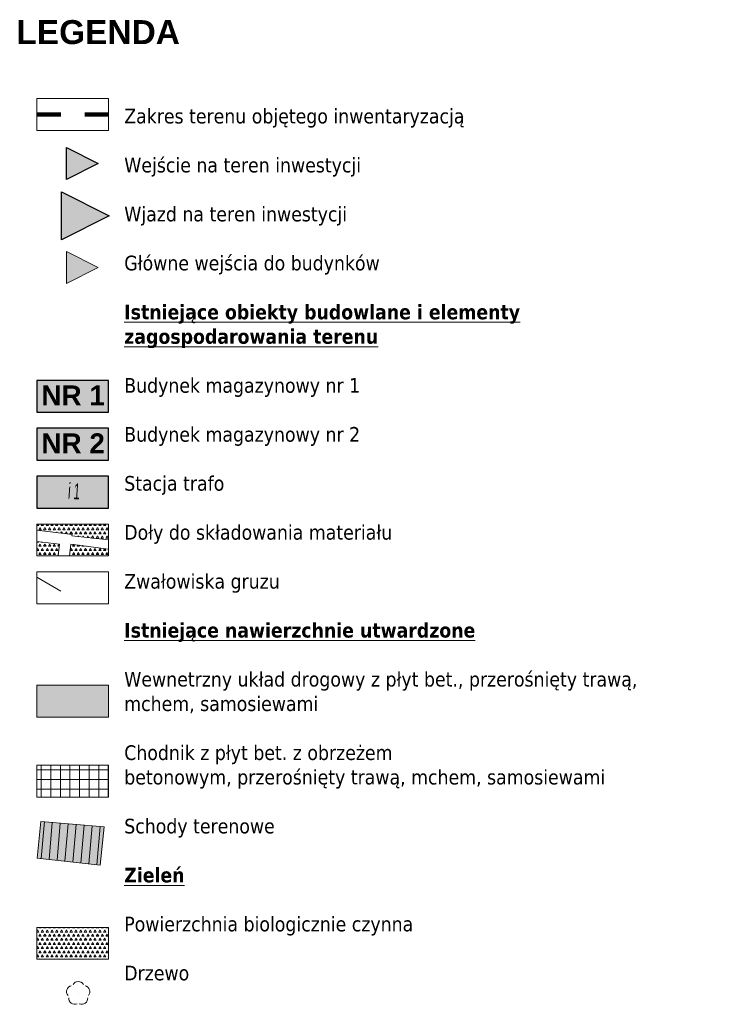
# Model space of a CAD drawing. Header units: millimetres. Extents: x 1477672 to 1731286, y -587673 to -401480.
# Tile 33 of 33: x 1687022 to 1731286, y -467530 to -405851. Entities that reach past the tile are written whole.
import ezdxf

# ---------------------------------------------------------------- set-up
doc = ezdxf.new("R2010")
doc.units = ezdxf.units.MM
doc.header["$MEASUREMENT"] = 0
doc.set_wipeout_variables(frame=1)
for name, pattern in [('1.0_0.5', [1500, 1000, -500]), ('Przerywana długa', [3000, 1500, -1500]), ('Wipeout_Contour', [1000, 0, -1000])]:
    doc.linetypes.add(name, pattern=pattern)
for name, color, linetype, lineweight in [('0_Nr_pióra__1', 7, 'Continuous', 13), ('0_Nr_pióra__18', 9, 'Continuous', 13), ('0_Nr_pióra__19', 255, 'Continuous', 0), ('0_Nr_pióra__21', 7, 'Continuous', 25), ('0_Nr_pióra__80', 3, 'Continuous', 13), ('820-G Rysunki Obrazki_Nr_pióra__1', 7, 'Continuous', 13), ('820-G Rysunki Obrazki_Nr_pióra__179', 6, 'Continuous', 200), ('820-G Rysunki Obrazki_Nr_pióra__7', 7, 'Continuous', 13), ('820-G Rysunki Obrazki_Nr_pióra__96', 7, 'Continuous', 13), ('830-G Teksty Etykiety_Nr_pióra__1', 7, 'Continuous', 13)]:
    doc.layers.add(name, color=color, linetype=linetype, lineweight=lineweight)
doc.layers.add('0_Nr_pióra__39', color=7, linetype='Continuous', lineweight=0, true_color=0xffd5aa)
doc.layers.add('0_Nr_pióra__99', color=7, linetype='Continuous', lineweight=0, true_color=0xaad2ff)
doc.styles.add('GENERATED_STYLE_1', font='arialbd.ttf')
doc.styles.add('GENERATED_STYLE_2', font='arial.ttf')
doc.styles.add('GENERATED_STYLE_3', font='arial.ttf')
doc.linetypes.add('otdn_500', pattern='A,0,[1,zygmunta starego_zzm_18.04.241.Shx,S=39.68254,R=0,X=0,Y=0],-5000,0', length=5000)
pattern_1 = [(0, (3170370.56, -885449.34), (0, 519.61524), [150, -150]), (0, (3170520.56, -885189.53), (0, 519.61524), [150, -150]), (60, (3170370.56, -885449.34), (-450, 259.80762), [150, -150]), (60, (3170670.56, -885449.34), (-450, 259.80762), [150, -150]), (120, (3170520.56, -885449.34), (450, 259.80762), [150, -150]), (120, (3170820.56, -885449.34), (450, 259.80762), [150, -150])]

msp = doc.modelspace()

# ---------------------------------------------------------------- hatches: boundary and pattern name
at = {"layer": '0_Nr_pióra__1', "linetype": 'Continuous', "lineweight": 13}
msp.add_hatch(color=7, dxfattribs=at).paths.add_polyline_path([(1689944, -422381), (1689944, -420381), (1691944, -421381)])
at = {"layer": '0_Nr_pióra__18', "linetype": 'Continuous', "lineweight": 0, "true_color": 0x909090}
for points in [[(1692593, -449546), (1692593, -447546), (1688093, -447546), (1688093, -449546)], [(1688115, -458371), (1688342, -456070), (1692304, -456417), (1692068, -458808)]]:
    msp.add_hatch(color=252, dxfattribs=at).paths.add_polyline_path(points)
at = {"layer": '0_Nr_pióra__19', "linetype": 'Continuous', "lineweight": 0}
for points in [[(1689944, -415865), (1689944, -413865), (1691944, -414865)], [(1689633, -419633), (1689633, -416633), (1692633, -418133)]]:
    msp.add_hatch(color=255, dxfattribs=at).paths.add_polyline_path(points)
at = {"layer": '0_Nr_pióra__39', "linetype": 'Continuous', "lineweight": 0, "true_color": 0xbf9f7f}
for points in [[(1692593, -430443), (1692593, -428443), (1688093, -428443), (1688093, -430443)], [(1692593, -433443), (1692593, -431443), (1688093, -431443), (1688093, -433443)]]:
    msp.add_hatch(color=33, dxfattribs=at).paths.add_polyline_path(points)
at = {"layer": '0_Nr_pióra__99', "linetype": 'Continuous', "lineweight": 0, "true_color": 0x7f9dbf}
msp.add_hatch(color=153, dxfattribs=at).paths.add_polyline_path([(1692593, -436443), (1692593, -434443), (1688093, -434443), (1688093, -436443)])

# ---------------------------------------------------------------- linework, layer by layer
at = {"layer": '0_Nr_pióra__1', "color": 7, "linetype": 'Continuous', "lineweight": 13, "flags": 128}
for points in [[(1689944, -422381), (1689944, -420381), (1691944, -421381)], [(1692593, -449546), (1692593, -447546), (1688093, -447546), (1688093, -449546)], [(1688115, -458371), (1688342, -456070), (1692304, -456417), (1692068, -458808)]]:
    msp.add_lwpolyline(points, close=True, dxfattribs=at)
at = {"layer": '0_Nr_pióra__21', "color": 7, "linetype": 'Continuous', "lineweight": 25, "flags": 128}
for points in [[(1689944, -415865), (1689944, -413865), (1691944, -414865)], [(1689633, -419633), (1689633, -416633), (1692633, -418133)], [(1692593, -430443), (1692593, -428443), (1688093, -428443), (1688093, -430443)], [(1692593, -433443), (1692593, -431443), (1688093, -431443), (1688093, -433443)], [(1692593, -436443), (1692593, -434443), (1688093, -434443), (1688093, -436443)]]:
    msp.add_lwpolyline(points, close=True, dxfattribs=at)
at = {"layer": '820-G Rysunki Obrazki_Nr_pióra__7', "color": 7, "linetype": 'Continuous', "lineweight": 13}
msp.add_line((1690694, -466855), (1690694, -466855), dxfattribs=at)
at = {"layer": '820-G Rysunki Obrazki_Nr_pióra__7', "color": 7, "linetype": 'otdn_500', "lineweight": 13, "flags": 128}
for points in [[(1690142, -439443), (1690308, -438090), (1688093, -437822)], [(1689884, -438647), (1692593, -439027)]]:
    msp.add_lwpolyline(points, dxfattribs=at)
at = {"layer": '820-G Rysunki Obrazki_Nr_pióra__7', "color": 7, "linetype": 'Continuous', "lineweight": 13, "flags": 128}
for points in [[(1689430, -439443), (1689520, -438708), (1688093, -438536)], [(1689944, -438151), (1692593, -438430)], [(1689951, -441427), (1689308, -440443)], [(1690968, -440761), (1690759, -440443)], [(1691177, -440620), (1691974, -441825)], [(1689941, -441437), (1691146, -442443)], [(1690569, -441023), (1691164, -441920)], [(1689547, -442309), (1688093, -442194)], [(1689575, -441999), (1690627, -442443)], [(1688568, -456089), (1688366, -458399)], [(1689066, -456134), (1688863, -458454)], [(1689565, -456177), (1689360, -458509)], [(1690063, -456221), (1689857, -458564)], [(1690561, -456264), (1690355, -458619)], [(1691058, -456308), (1690851, -458673)], [(1691557, -456351), (1691348, -458728)], [(1692055, -456395), (1691846, -458783)]]:
    msp.add_lwpolyline(points, dxfattribs=at)
at = {"layer": '820-G Rysunki Obrazki_Nr_pióra__7', "color": 7, "linetype": '1.0_0.5', "lineweight": 13, "flags": 128}
for points in [[(1689540, -442443), (1689603, -441659), (1691453, -440443)], [(1692257, -440443), (1691846, -442443)]]:
    msp.add_lwpolyline(points, dxfattribs=at)
at = {"layer": '820-G Rysunki Obrazki_Nr_pióra__7', "color": 7, "linetype": 'Continuous', "lineweight": 13, "flags": 128}
msp.add_lwpolyline([(1688342, -456070), (1692304, -456417), (1692068, -458808), (1688115, -458371)], close=True, dxfattribs=at)
at = {"layer": '820-G Rysunki Obrazki_Nr_pióra__96', "color": 7, "linetype": 'Continuous', "lineweight": 13}
for centre, start, end in [((1690688, -466477), 30.14713, 149.85287), ((1690331, -466736), 102.14713, 221.85287), ((1691045, -466736), 318.14713, 77.85287), ((1690468, -467155), 174.14717, 293.85287), ((1690908, -467155), 246.14713, 5.85287)]:
    msp.add_arc(centre, 375, start, end, dxfattribs=at)

# ---------------------------------------------------------------- texts
at = {"layer": '820-G Rysunki Obrazki_Nr_pióra__1', "color": 7, "linetype": 'Continuous', "lineweight": 13, "insert": (1690028, -435858), "char_height": 1000, "attachment_point": 7, "rotation": 356.02542, "style": 'GENERATED_STYLE_3'}
msp.add_mtext('\\A1;{\\W0.5;i 1}', dxfattribs=at)
at = {"layer": '830-G Teksty Etykiety_Nr_pióra__1', "color": 7, "linetype": 'Continuous', "lineweight": 13, "attachment_point": 1}
for s, insert, char_height, style in [('\\A1;LEGENDA', (1686815, -405878), 1500, 'GENERATED_STYLE_1'), ('\\A1;{\\fTahoma|b0|i0|c0|p34;Zakres terenu objętego inwentaryzacją\\P\\PWejście na teren inwestycji\\P\\PWjazd na teren inwestycji\\P\\PGłówne wejścia do budynków\\P\\P\\fTahoma|b1|i0|c238|p34;\\LIstniejące obiekty budowlane i elementy \\Pzagospodarowania terenu\\P\\P\\fTahoma|b0|i0|c0|p34;\\lBudynek magazynowy nr 1\\P\\PBudynek magazynowy nr 2\\P\\PStacja trafo\\P\\PDoły do składowania materiału\\P\\PZwałowiska gruzu\\P\\P\\fTahoma|b1|i0|c238|p34;\\LIstniejące nawierzchnie utwardzone\\P\\P\\fTahoma|b0|i0|c0|p34;\\lWewnetrzny układ drogowy z płyt bet., przerośnięty trawą, \\Pmchem, samosiewami\\P\\PChodnik z płyt bet. z obrzeżem \\Pbetonowym, przerośnięty trawą, mchem, samosiewami\\P\\PSchody terenowe\\P\\P\\fTahoma|b1|i0|c238|p34;\\LZieleń\\P\\P\\fTahoma|b0|i0|c0|p34;\\lPowierzchnia biologicznie czynna\\P\\PDrzewo}', (1693571, -411431), 920, 'GENERATED_STYLE_2'), ('\\A1;NR 1', (1688380, -428764), 1250, 'GENERATED_STYLE_1'), ('\\A1;NR 2', (1688380, -431764), 1250, 'GENERATED_STYLE_1')]:
    msp.add_mtext(s, dxfattribs=dict(at, insert=insert, char_height=char_height, style=style))

# ---------------------------------------------------------------- wipeouts: each hides what was drawn before it
at = {"color": 254, "linetype": 'Wipeout_Contour', "lineweight": 0, "ltscale": 6959109.029871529}
msp.add_wipeout([(1692593, -412784), (1692593, -410784), (1688093, -410784), (1688093, -412784)], dxfattribs=at)
at = {"color": 254, "linetype": 'Wipeout_Contour', "lineweight": 0, "ltscale": 7000528.875642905}
msp.add_wipeout([(1692593, -454546), (1692593, -452546), (1688093, -452546), (1688093, -454546)], dxfattribs=at)
at = {"color": 254, "linetype": 'Wipeout_Contour', "lineweight": 0, "ltscale": 7011177.807005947}
msp.add_wipeout([(1692593, -464712), (1692593, -462712), (1688093, -462712), (1688093, -464712)], dxfattribs=at)

# ---------------------------------------------------------------- next in the draw order: hatches: boundary and pattern name
at = {"layer": '0_Nr_pióra__18', "linetype": 'Continuous', "lineweight": 13}
h = msp.add_hatch(dxfattribs=at)
h.set_pattern_fill('SIATKA_30X30', color=9, style=0, pattern_type=2)
h.set_pattern_definition([(0, (3170370.56, -885449.34), (0, 600), []), (90, (3170370.56, -885449.34), (-600, 0), [])])
h.paths.add_polyline_path([(1692593, -454546), (1692593, -452546), (1688093, -452546), (1688093, -454546)])
at = {"layer": '0_Nr_pióra__80', "linetype": 'Continuous', "lineweight": 13}
h = msp.add_hatch(dxfattribs=at)
h.set_pattern_fill('TRÓJKĄCIKI', color=3, style=0, pattern_type=2)
h.set_pattern_definition(pattern_1)
h.paths.add_polyline_path([(1692593, -464712), (1692593, -462712), (1688093, -462712), (1688093, -464712)])

# ---------------------------------------------------------------- next in the draw order: linework, layer by layer
at = {"layer": '0_Nr_pióra__1', "color": 7, "linetype": 'Continuous', "lineweight": 13, "flags": 128}
for points in [[(1692593, -412784), (1692593, -410784), (1688093, -410784), (1688093, -412784)], [(1692593, -454546), (1692593, -452546), (1688093, -452546), (1688093, -454546)], [(1692593, -464712), (1692593, -462712), (1688093, -462712), (1688093, -464712)]]:
    msp.add_lwpolyline(points, close=True, dxfattribs=at)
at = {"layer": '820-G Rysunki Obrazki_Nr_pióra__179', "color": 6, "linetype": 'Przerywana długa', "lineweight": 200}
msp.add_line((1688093, -411784), (1692593, -411784), dxfattribs=at)

# ---------------------------------------------------------------- next in the draw order: wipeouts: each hides what was drawn before it
at = {"color": 254, "linetype": 'Wipeout_Contour', "lineweight": 0, "ltscale": 6985117.304069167}
msp.add_wipeout([(1692593, -439443), (1692593, -437443), (1688093, -437443), (1688093, -439443)], dxfattribs=at)
at = {"color": 254, "linetype": 'Wipeout_Contour', "lineweight": 0, "ltscale": 6988139.833851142}
msp.add_wipeout([(1692593, -442443), (1692593, -440443), (1688093, -440443), (1688093, -442443)], dxfattribs=at)

# ---------------------------------------------------------------- next in the draw order: linework, layer by layer
at = {"layer": '0_Nr_pióra__1', "color": 7, "linetype": 'Continuous', "lineweight": 13, "flags": 128}
for points in [[(1692593, -439443), (1692593, -437443), (1688093, -437443), (1688093, -439443)], [(1692593, -442443), (1692593, -440443), (1688093, -440443), (1688093, -442443)]]:
    msp.add_lwpolyline(points, close=True, dxfattribs=at)
at = {"layer": '820-G Rysunki Obrazki_Nr_pióra__7', "color": 7, "linetype": 'Continuous', "lineweight": 13, "flags": 128}
msp.add_lwpolyline([(1689603, -441659), (1688093, -440764)], dxfattribs=at)

# ---------------------------------------------------------------- next in the draw order: wipeouts: each hides what was drawn before it
at = {"color": 254, "linetype": 'Wipeout_Contour', "lineweight": 0, "ltscale": 10476782.7598712}
msp.add_wipeout([(1688093, -437822), (1690308, -438090), (1690296, -438188), (1692593, -438430), (1692593, -437443), (1688093, -437443)], dxfattribs=at)

# ---------------------------------------------------------------- next in the draw order: hatches: boundary and pattern name
at = {"layer": '0_Nr_pióra__80', "linetype": 'Continuous', "lineweight": 13}
h = msp.add_hatch(dxfattribs=at)
h.set_pattern_fill('TRÓJKĄCIKI', color=3, style=0, pattern_type=2)
h.set_pattern_definition(pattern_1)
h.paths.add_polyline_path([(1688093, -437822), (1690308, -438090), (1690296, -438188), (1692593, -438430), (1692593, -437443), (1688093, -437443)])

# ---------------------------------------------------------------- next in the draw order: linework, layer by layer
at = {"layer": '0_Nr_pióra__1', "color": 7, "linetype": 'Continuous', "lineweight": 13, "flags": 128}
msp.add_lwpolyline([(1688093, -437822), (1690308, -438090), (1690296, -438188), (1692593, -438430), (1692593, -437443), (1688093, -437443)], close=True, dxfattribs=at)

# ---------------------------------------------------------------- next in the draw order: wipeouts: each hides what was drawn before it
at = {"color": 254, "linetype": 'Wipeout_Contour', "lineweight": 0, "ltscale": 6979673.199779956}
msp.add_wipeout([(1688093, -439443), (1689430, -439443), (1689520, -438708), (1688093, -438536)], dxfattribs=at)
at = {"color": 254, "linetype": 'Wipeout_Contour', "lineweight": 0, "ltscale": 6989885.685547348}
msp.add_wipeout([(1690234, -438696), (1690142, -439443), (1692593, -439443), (1692593, -439027)], dxfattribs=at)

# ---------------------------------------------------------------- next in the draw order: hatches: boundary and pattern name
at = {"layer": '0_Nr_pióra__80', "linetype": 'Continuous', "lineweight": 13}
h = msp.add_hatch(dxfattribs=at)
h.set_pattern_fill('TRÓJKĄCIKI', color=3, style=0, pattern_type=2)
h.set_pattern_definition(pattern_1)
h.paths.add_polyline_path([(1688093, -439443), (1689430, -439443), (1689520, -438708), (1688093, -438536)])
h = msp.add_hatch(dxfattribs=at)
h.set_pattern_fill('TRÓJKĄCIKI', color=3, style=0, pattern_type=2)
h.set_pattern_definition(pattern_1)
h.paths.add_polyline_path([(1690234, -438696), (1690142, -439443), (1692593, -439443), (1692593, -439027)])

# ---------------------------------------------------------------- next in the draw order: linework, layer by layer
at = {"layer": '0_Nr_pióra__1', "color": 7, "linetype": 'Continuous', "lineweight": 13, "flags": 128}
for points in [[(1688093, -439443), (1689430, -439443), (1689520, -438708), (1688093, -438536)], [(1690234, -438696), (1690142, -439443), (1692593, -439443), (1692593, -439027)]]:
    msp.add_lwpolyline(points, close=True, dxfattribs=at)

doc.saveas('drawing.dxf')
